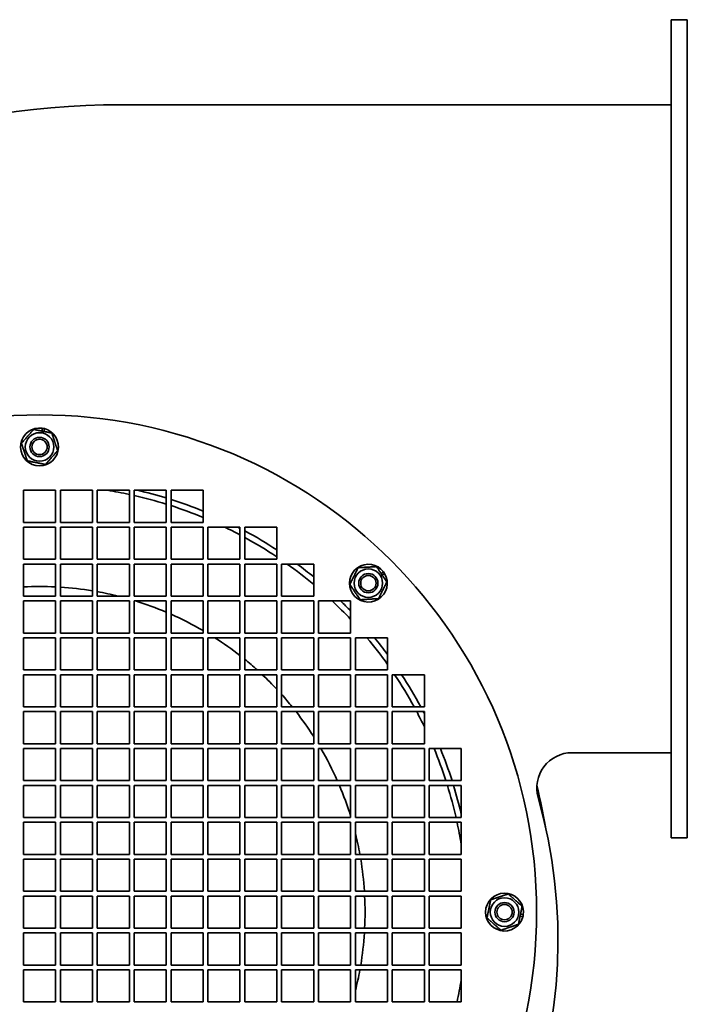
# Model space of a CAD drawing. Header units: millimetres. Extents: x 421 to 839, y 135 to 756.
# Tile 3 of 3: x 631 to 839, y 449 to 756. Entities that reach past the tile are written whole.
import ezdxf

# ---------------------------------------------------------------- set-up
doc = ezdxf.new("R2010")
doc.units = ezdxf.units.MM
doc.header["$LTSCALE"] = 3
doc.layers.add('Krawędzie widoczne(ISO)', color=7, linetype='Continuous', lineweight=35, true_color=0x262659)

msp = doc.modelspace()

# ---------------------------------------------------------------- linework, layer by layer
at = {"layer": 'Krawędzie widoczne(ISO)'}
for p, q in [((833.74, 750.1), (833.74, 756.1)), ((838.74, 756.1), (833.74, 756.1)), ((838.74, 756.1), (838.74, 750.1)), ((833.74, 750.1), (833.74, 507.1)), ((838.74, 750.1), (838.74, 507.1)), ((662.19, 729.6), (833.74, 729.6)), ((637.43, 627.87), (637.61, 628.74)), ((638.23, 628.61), (638.06, 627.74)), ((631.74, 609.4), (641.74, 609.4)), ((631.74, 599.4), (631.74, 609.4)), ((641.74, 609.4), (641.74, 599.4)), ((643.24, 609.4), (653.24, 609.4)), ((643.24, 599.4), (643.24, 609.4)), ((653.24, 609.4), (653.24, 599.4)), ((654.74, 609.4), (664.74, 609.4)), ((654.74, 599.4), (654.74, 609.4)), ((664.74, 609.4), (664.74, 599.4)), ((666.24, 609.4), (676.24, 609.4)), ((666.24, 599.4), (666.24, 609.4)), ((676.24, 609.4), (676.24, 599.4)), ((677.74, 609.4), (687.74, 609.4)), ((677.74, 599.4), (677.74, 609.4)), ((687.74, 609.4), (687.74, 599.4)), ((641.74, 599.4), (631.74, 599.4)), ((653.24, 599.4), (643.24, 599.4)), ((664.74, 599.4), (654.74, 599.4)), ((676.24, 599.4), (666.24, 599.4)), ((687.74, 599.4), (677.74, 599.4)), ((631.74, 597.9), (641.74, 597.9)), ((631.74, 587.9), (631.74, 597.9)), ((641.74, 597.9), (641.74, 587.9)), ((643.24, 597.9), (653.24, 597.9)), ((643.24, 587.9), (643.24, 597.9)), ((653.24, 597.9), (653.24, 587.9)), ((654.74, 597.9), (664.74, 597.9)), ((654.74, 587.9), (654.74, 597.9)), ((664.74, 597.9), (664.74, 587.9)), ((666.24, 597.9), (676.24, 597.9)), ((666.24, 587.9), (666.24, 597.9)), ((676.24, 597.9), (676.24, 587.9)), ((677.74, 597.9), (687.74, 597.9)), ((677.74, 587.9), (677.74, 597.9)), ((687.74, 597.9), (687.74, 587.9)), ((689.24, 597.9), (699.24, 597.9)), ((689.24, 587.9), (689.24, 597.9)), ((699.24, 597.9), (699.24, 587.9)), ((700.74, 597.9), (710.74, 597.9)), ((700.74, 587.9), (700.74, 597.9)), ((710.74, 597.9), (710.74, 587.9)), ((641.74, 587.9), (631.74, 587.9)), ((631.74, 586.4), (641.74, 586.4)), ((631.74, 576.4), (631.74, 586.4)), ((641.74, 586.4), (641.74, 576.4)), ((653.24, 587.9), (643.24, 587.9)), ((643.24, 586.4), (653.24, 586.4)), ((643.24, 576.4), (643.24, 586.4)), ((653.24, 586.4), (653.24, 576.4)), ((664.74, 587.9), (654.74, 587.9)), ((654.74, 586.4), (664.74, 586.4)), ((654.74, 576.4), (654.74, 586.4)), ((664.74, 586.4), (664.74, 576.4)), ((676.24, 587.9), (666.24, 587.9)), ((666.24, 586.4), (676.24, 586.4)), ((666.24, 576.4), (666.24, 586.4)), ((676.24, 586.4), (676.24, 576.4)), ((687.74, 587.9), (677.74, 587.9)), ((677.74, 586.4), (687.74, 586.4)), ((677.74, 576.4), (677.74, 586.4)), ((687.74, 586.4), (687.74, 576.4)), ((699.24, 587.9), (689.24, 587.9)), ((689.24, 586.4), (699.24, 586.4)), ((689.24, 576.4), (689.24, 586.4)), ((699.24, 586.4), (699.24, 576.4)), ((710.74, 587.9), (700.74, 587.9)), ((700.74, 586.4), (710.74, 586.4)), ((700.74, 576.4), (700.74, 586.4)), ((710.74, 586.4), (710.74, 576.4)), ((712.24, 586.4), (722.24, 586.4)), ((712.24, 576.4), (712.24, 586.4)), ((722.24, 586.4), (722.24, 576.4)), ((743.27, 583.46), (744.01, 583.95)), ((744.36, 583.42), (743.62, 582.93)), ((641.74, 576.4), (631.74, 576.4)), ((631.74, 574.9), (641.74, 574.9)), ((631.74, 564.9), (631.74, 574.9)), ((641.74, 574.9), (641.74, 564.9)), ((653.24, 576.4), (643.24, 576.4)), ((643.24, 574.9), (653.24, 574.9)), ((643.24, 564.9), (643.24, 574.9)), ((653.24, 574.9), (653.24, 564.9)), ((664.74, 576.4), (654.74, 576.4)), ((654.74, 574.9), (664.74, 574.9)), ((654.74, 564.9), (654.74, 574.9)), ((664.74, 574.9), (664.74, 564.9)), ((676.24, 576.4), (666.24, 576.4)), ((666.24, 574.9), (676.24, 574.9)), ((666.24, 564.9), (666.24, 574.9)), ((676.24, 574.9), (676.24, 564.9)), ((687.74, 576.4), (677.74, 576.4)), ((677.74, 574.9), (687.74, 574.9)), ((677.74, 564.9), (677.74, 574.9)), ((687.74, 574.9), (687.74, 564.9)), ((699.24, 576.4), (689.24, 576.4)), ((689.24, 574.9), (699.24, 574.9)), ((689.24, 564.9), (689.24, 574.9)), ((699.24, 574.9), (699.24, 564.9)), ((710.74, 576.4), (700.74, 576.4)), ((700.74, 574.9), (710.74, 574.9)), ((700.74, 564.9), (700.74, 574.9)), ((710.74, 574.9), (710.74, 564.9)), ((722.24, 576.4), (712.24, 576.4)), ((712.24, 574.9), (722.24, 574.9)), ((712.24, 564.9), (712.24, 574.9)), ((722.24, 574.9), (722.24, 564.9)), ((723.74, 574.9), (733.74, 574.9)), ((723.74, 564.9), (723.74, 574.9)), ((733.74, 574.9), (733.74, 564.9)), ((641.74, 564.9), (631.74, 564.9)), ((653.24, 564.9), (643.24, 564.9)), ((664.74, 564.9), (654.74, 564.9)), ((676.24, 564.9), (666.24, 564.9)), ((687.74, 564.9), (677.74, 564.9)), ((699.24, 564.9), (689.24, 564.9)), ((710.74, 564.9), (700.74, 564.9)), ((722.24, 564.9), (712.24, 564.9)), ((733.74, 564.9), (723.74, 564.9)), ((631.74, 563.4), (641.74, 563.4)), ((631.74, 553.4), (631.74, 563.4)), ((641.74, 563.4), (641.74, 553.4)), ((643.24, 563.4), (653.24, 563.4)), ((643.24, 553.4), (643.24, 563.4)), ((653.24, 563.4), (653.24, 553.4)), ((654.74, 563.4), (664.74, 563.4)), ((654.74, 553.4), (654.74, 563.4)), ((664.74, 563.4), (664.74, 553.4)), ((666.24, 563.4), (676.24, 563.4)), ((666.24, 553.4), (666.24, 563.4)), ((676.24, 563.4), (676.24, 553.4)), ((677.74, 563.4), (687.74, 563.4)), ((677.74, 553.4), (677.74, 563.4)), ((687.74, 563.4), (687.74, 553.4)), ((689.24, 563.4), (699.24, 563.4)), ((689.24, 553.4), (689.24, 563.4)), ((699.24, 563.4), (699.24, 553.4)), ((700.74, 563.4), (710.74, 563.4)), ((700.74, 553.4), (700.74, 563.4)), ((710.74, 563.4), (710.74, 553.4)), ((712.24, 563.4), (722.24, 563.4)), ((712.24, 553.4), (712.24, 563.4)), ((722.24, 563.4), (722.24, 553.4)), ((723.74, 563.4), (733.74, 563.4)), ((723.74, 553.4), (723.74, 563.4)), ((733.74, 563.4), (733.74, 553.4)), ((735.24, 563.4), (745.24, 563.4)), ((735.24, 553.4), (735.24, 563.4)), ((745.24, 563.4), (745.24, 553.4)), ((641.74, 553.4), (631.74, 553.4)), ((653.24, 553.4), (643.24, 553.4)), ((664.74, 553.4), (654.74, 553.4)), ((676.24, 553.4), (666.24, 553.4)), ((687.74, 553.4), (677.74, 553.4)), ((699.24, 553.4), (689.24, 553.4)), ((710.74, 553.4), (700.74, 553.4)), ((722.24, 553.4), (712.24, 553.4)), ((733.74, 553.4), (723.74, 553.4)), ((745.24, 553.4), (735.24, 553.4)), ((631.74, 551.9), (641.74, 551.9)), ((631.74, 541.9), (631.74, 551.9)), ((641.74, 551.9), (641.74, 541.9)), ((643.24, 551.9), (653.24, 551.9)), ((643.24, 541.9), (643.24, 551.9)), ((653.24, 551.9), (653.24, 541.9)), ((654.74, 551.9), (664.74, 551.9)), ((654.74, 541.9), (654.74, 551.9)), ((664.74, 551.9), (664.74, 541.9)), ((666.24, 551.9), (676.24, 551.9)), ((666.24, 541.9), (666.24, 551.9)), ((676.24, 551.9), (676.24, 541.9)), ((677.74, 551.9), (687.74, 551.9)), ((677.74, 541.9), (677.74, 551.9)), ((687.74, 551.9), (687.74, 541.9)), ((689.24, 551.9), (699.24, 551.9)), ((689.24, 541.9), (689.24, 551.9)), ((699.24, 551.9), (699.24, 541.9)), ((700.74, 551.9), (710.74, 551.9)), ((700.74, 541.9), (700.74, 551.9)), ((710.74, 551.9), (710.74, 541.9)), ((712.24, 551.9), (722.24, 551.9)), ((712.24, 541.9), (712.24, 551.9)), ((722.24, 551.9), (722.24, 541.9)), ((723.74, 551.9), (733.74, 551.9)), ((723.74, 541.9), (723.74, 551.9)), ((733.74, 551.9), (733.74, 541.9)), ((735.24, 551.9), (745.24, 551.9)), ((735.24, 541.9), (735.24, 551.9)), ((745.24, 551.9), (745.24, 541.9)), ((746.74, 551.9), (756.74, 551.9)), ((746.74, 541.9), (746.74, 551.9)), ((756.74, 551.9), (756.74, 541.9)), ((641.74, 541.9), (631.74, 541.9)), ((631.74, 540.4), (641.74, 540.4)), ((631.74, 530.4), (631.74, 540.4)), ((641.74, 540.4), (641.74, 530.4)), ((653.24, 541.9), (643.24, 541.9)), ((643.24, 540.4), (653.24, 540.4)), ((643.24, 530.4), (643.24, 540.4)), ((653.24, 540.4), (653.24, 530.4)), ((664.74, 541.9), (654.74, 541.9)), ((654.74, 540.4), (664.74, 540.4)), ((654.74, 530.4), (654.74, 540.4)), ((664.74, 540.4), (664.74, 530.4)), ((676.24, 541.9), (666.24, 541.9)), ((666.24, 540.4), (676.24, 540.4)), ((666.24, 530.4), (666.24, 540.4)), ((676.24, 540.4), (676.24, 530.4)), ((687.74, 541.9), (677.74, 541.9)), ((677.74, 540.4), (687.74, 540.4)), ((677.74, 530.4), (677.74, 540.4)), ((687.74, 540.4), (687.74, 530.4)), ((699.24, 541.9), (689.24, 541.9)), ((689.24, 540.4), (699.24, 540.4)), ((689.24, 530.4), (689.24, 540.4)), ((699.24, 540.4), (699.24, 530.4)), ((710.74, 541.9), (700.74, 541.9)), ((700.74, 540.4), (710.74, 540.4)), ((700.74, 530.4), (700.74, 540.4)), ((710.74, 540.4), (710.74, 530.4)), ((722.24, 541.9), (712.24, 541.9)), ((712.24, 540.4), (722.24, 540.4)), ((712.24, 530.4), (712.24, 540.4)), ((722.24, 540.4), (722.24, 530.4)), ((733.74, 541.9), (723.74, 541.9)), ((723.74, 540.4), (733.74, 540.4)), ((723.74, 530.4), (723.74, 540.4)), ((733.74, 540.4), (733.74, 530.4)), ((745.24, 541.9), (735.24, 541.9)), ((735.24, 540.4), (745.24, 540.4)), ((735.24, 530.4), (735.24, 540.4)), ((745.24, 540.4), (745.24, 530.4)), ((756.74, 541.9), (746.74, 541.9)), ((746.74, 540.4), (756.74, 540.4)), ((746.74, 530.4), (746.74, 540.4)), ((756.74, 540.4), (756.74, 530.4)), ((641.74, 530.4), (631.74, 530.4)), ((631.74, 528.9), (641.74, 528.9)), ((631.74, 518.9), (631.74, 528.9)), ((641.74, 528.9), (641.74, 518.9)), ((653.24, 530.4), (643.24, 530.4)), ((643.24, 528.9), (653.24, 528.9)), ((643.24, 518.9), (643.24, 528.9)), ((653.24, 528.9), (653.24, 518.9)), ((664.74, 530.4), (654.74, 530.4)), ((654.74, 528.9), (664.74, 528.9)), ((654.74, 518.9), (654.74, 528.9)), ((664.74, 528.9), (664.74, 518.9)), ((676.24, 530.4), (666.24, 530.4)), ((666.24, 528.9), (676.24, 528.9)), ((666.24, 518.9), (666.24, 528.9)), ((676.24, 528.9), (676.24, 518.9)), ((687.74, 530.4), (677.74, 530.4)), ((677.74, 528.9), (687.74, 528.9)), ((677.74, 518.9), (677.74, 528.9)), ((687.74, 528.9), (687.74, 518.9)), ((699.24, 530.4), (689.24, 530.4)), ((689.24, 528.9), (699.24, 528.9)), ((689.24, 518.9), (689.24, 528.9)), ((699.24, 528.9), (699.24, 518.9)), ((710.74, 530.4), (700.74, 530.4)), ((700.74, 528.9), (710.74, 528.9)), ((700.74, 518.9), (700.74, 528.9)), ((710.74, 528.9), (710.74, 518.9)), ((722.24, 530.4), (712.24, 530.4)), ((712.24, 528.9), (722.24, 528.9)), ((712.24, 518.9), (712.24, 528.9)), ((722.24, 528.9), (722.24, 518.9)), ((733.74, 530.4), (723.74, 530.4)), ((723.74, 528.9), (733.74, 528.9)), ((723.74, 518.9), (723.74, 528.9)), ((733.74, 528.9), (733.74, 518.9)), ((745.24, 530.4), (735.24, 530.4)), ((735.24, 528.9), (745.24, 528.9)), ((735.24, 518.9), (735.24, 528.9)), ((745.24, 528.9), (745.24, 518.9)), ((756.74, 530.4), (746.74, 530.4)), ((746.74, 528.9), (756.74, 528.9)), ((746.74, 518.9), (746.74, 528.9)), ((756.74, 528.9), (756.74, 518.9)), ((758.24, 528.9), (768.24, 528.9)), ((758.24, 518.9), (758.24, 528.9)), ((768.24, 528.9), (768.24, 518.9)), ((833.74, 527.6), (802.8, 527.6)), ((641.74, 518.9), (631.74, 518.9)), ((653.24, 518.9), (643.24, 518.9)), ((664.74, 518.9), (654.74, 518.9)), ((676.24, 518.9), (666.24, 518.9)), ((687.74, 518.9), (677.74, 518.9)), ((699.24, 518.9), (689.24, 518.9)), ((710.74, 518.9), (700.74, 518.9)), ((722.24, 518.9), (712.24, 518.9)), ((733.74, 518.9), (723.74, 518.9)), ((745.24, 518.9), (735.24, 518.9)), ((756.74, 518.9), (746.74, 518.9)), ((768.24, 518.9), (758.24, 518.9)), ((631.74, 517.4), (641.74, 517.4)), ((631.74, 507.4), (631.74, 517.4)), ((641.74, 517.4), (641.74, 507.4)), ((643.24, 517.4), (653.24, 517.4)), ((643.24, 507.4), (643.24, 517.4)), ((653.24, 517.4), (653.24, 507.4)), ((654.74, 517.4), (664.74, 517.4)), ((654.74, 507.4), (654.74, 517.4)), ((664.74, 517.4), (664.74, 507.4)), ((666.24, 517.4), (676.24, 517.4)), ((666.24, 507.4), (666.24, 517.4)), ((676.24, 517.4), (676.24, 507.4)), ((677.74, 517.4), (687.74, 517.4)), ((677.74, 507.4), (677.74, 517.4)), ((687.74, 517.4), (687.74, 507.4)), ((689.24, 517.4), (699.24, 517.4)), ((689.24, 507.4), (689.24, 517.4)), ((699.24, 517.4), (699.24, 507.4)), ((700.74, 517.4), (710.74, 517.4)), ((700.74, 507.4), (700.74, 517.4)), ((710.74, 517.4), (710.74, 507.4)), ((712.24, 517.4), (722.24, 517.4)), ((712.24, 507.4), (712.24, 517.4)), ((722.24, 517.4), (722.24, 507.4)), ((723.74, 517.4), (733.74, 517.4)), ((723.74, 507.4), (723.74, 517.4)), ((733.74, 517.4), (733.74, 507.4)), ((735.24, 517.4), (745.24, 517.4)), ((735.24, 507.4), (735.24, 517.4)), ((745.24, 517.4), (745.24, 507.4)), ((746.74, 517.4), (756.74, 517.4)), ((746.74, 507.4), (746.74, 517.4)), ((756.74, 517.4), (756.74, 507.4)), ((758.24, 517.4), (768.24, 517.4)), ((758.24, 507.4), (758.24, 517.4)), ((768.24, 517.4), (768.24, 507.4)), ((641.74, 507.4), (631.74, 507.4)), ((653.24, 507.4), (643.24, 507.4)), ((664.74, 507.4), (654.74, 507.4)), ((676.24, 507.4), (666.24, 507.4)), ((687.74, 507.4), (677.74, 507.4)), ((699.24, 507.4), (689.24, 507.4)), ((710.74, 507.4), (700.74, 507.4)), ((722.24, 507.4), (712.24, 507.4)), ((733.74, 507.4), (723.74, 507.4)), ((745.24, 507.4), (735.24, 507.4)), ((756.74, 507.4), (746.74, 507.4)), ((768.24, 507.4), (758.24, 507.4)), ((833.74, 501.1), (833.74, 507.1)), ((838.74, 507.1), (838.74, 501.1)), ((631.74, 505.9), (641.74, 505.9)), ((631.74, 495.9), (631.74, 505.9)), ((641.74, 505.9), (641.74, 495.9)), ((643.24, 505.9), (653.24, 505.9)), ((643.24, 495.9), (643.24, 505.9)), ((653.24, 505.9), (653.24, 495.9)), ((654.74, 505.9), (664.74, 505.9)), ((654.74, 495.9), (654.74, 505.9)), ((664.74, 505.9), (664.74, 495.9)), ((666.24, 505.9), (676.24, 505.9)), ((666.24, 495.9), (666.24, 505.9)), ((676.24, 505.9), (676.24, 495.9)), ((677.74, 505.9), (687.74, 505.9)), ((677.74, 495.9), (677.74, 505.9)), ((687.74, 505.9), (687.74, 495.9)), ((689.24, 505.9), (699.24, 505.9)), ((689.24, 495.9), (689.24, 505.9)), ((699.24, 505.9), (699.24, 495.9)), ((700.74, 505.9), (710.74, 505.9)), ((700.74, 495.9), (700.74, 505.9)), ((710.74, 505.9), (710.74, 495.9)), ((712.24, 505.9), (722.24, 505.9)), ((712.24, 495.9), (712.24, 505.9)), ((722.24, 505.9), (722.24, 495.9)), ((723.74, 505.9), (733.74, 505.9)), ((723.74, 495.9), (723.74, 505.9)), ((733.74, 505.9), (733.74, 495.9)), ((735.24, 505.9), (745.24, 505.9)), ((735.24, 495.9), (735.24, 505.9)), ((745.24, 505.9), (745.24, 495.9)), ((746.74, 505.9), (756.74, 505.9)), ((746.74, 495.9), (746.74, 505.9)), ((756.74, 505.9), (756.74, 495.9)), ((758.24, 505.9), (768.24, 505.9)), ((758.24, 495.9), (758.24, 505.9)), ((768.24, 505.9), (768.24, 495.9)), ((833.74, 501.1), (838.74, 501.1)), ((641.74, 495.9), (631.74, 495.9)), ((631.74, 494.4), (641.74, 494.4)), ((631.74, 484.4), (631.74, 494.4)), ((641.74, 494.4), (641.74, 484.4)), ((653.24, 495.9), (643.24, 495.9)), ((643.24, 494.4), (653.24, 494.4)), ((643.24, 484.4), (643.24, 494.4)), ((653.24, 494.4), (653.24, 484.4)), ((664.74, 495.9), (654.74, 495.9)), ((654.74, 494.4), (664.74, 494.4)), ((654.74, 484.4), (654.74, 494.4)), ((664.74, 494.4), (664.74, 484.4)), ((676.24, 495.9), (666.24, 495.9)), ((666.24, 494.4), (676.24, 494.4)), ((666.24, 484.4), (666.24, 494.4)), ((676.24, 494.4), (676.24, 484.4)), ((687.74, 495.9), (677.74, 495.9)), ((677.74, 494.4), (687.74, 494.4)), ((677.74, 484.4), (677.74, 494.4)), ((687.74, 494.4), (687.74, 484.4)), ((699.24, 495.9), (689.24, 495.9)), ((689.24, 494.4), (699.24, 494.4)), ((689.24, 484.4), (689.24, 494.4)), ((699.24, 494.4), (699.24, 484.4)), ((710.74, 495.9), (700.74, 495.9)), ((700.74, 494.4), (710.74, 494.4)), ((700.74, 484.4), (700.74, 494.4)), ((710.74, 494.4), (710.74, 484.4)), ((722.24, 495.9), (712.24, 495.9)), ((712.24, 494.4), (722.24, 494.4)), ((712.24, 484.4), (712.24, 494.4)), ((722.24, 494.4), (722.24, 484.4)), ((733.74, 495.9), (723.74, 495.9)), ((723.74, 494.4), (733.74, 494.4)), ((723.74, 484.4), (723.74, 494.4)), ((733.74, 494.4), (733.74, 484.4)), ((745.24, 495.9), (735.24, 495.9)), ((735.24, 494.4), (745.24, 494.4)), ((735.24, 484.4), (735.24, 494.4)), ((745.24, 494.4), (745.24, 484.4)), ((756.74, 495.9), (746.74, 495.9)), ((746.74, 494.4), (756.74, 494.4)), ((746.74, 484.4), (746.74, 494.4)), ((756.74, 494.4), (756.74, 484.4)), ((768.24, 495.9), (758.24, 495.9)), ((758.24, 494.4), (768.24, 494.4)), ((758.24, 484.4), (758.24, 494.4)), ((768.24, 494.4), (768.24, 484.4)), ((641.74, 484.4), (631.74, 484.4)), ((631.74, 482.9), (641.74, 482.9)), ((631.74, 472.9), (631.74, 482.9)), ((641.74, 482.9), (641.74, 472.9)), ((653.24, 484.4), (643.24, 484.4)), ((643.24, 482.9), (653.24, 482.9)), ((643.24, 472.9), (643.24, 482.9)), ((653.24, 482.9), (653.24, 472.9)), ((664.74, 484.4), (654.74, 484.4)), ((654.74, 482.9), (664.74, 482.9)), ((654.74, 472.9), (654.74, 482.9)), ((664.74, 482.9), (664.74, 472.9)), ((676.24, 484.4), (666.24, 484.4)), ((666.24, 482.9), (676.24, 482.9)), ((666.24, 472.9), (666.24, 482.9)), ((676.24, 482.9), (676.24, 472.9)), ((687.74, 484.4), (677.74, 484.4)), ((677.74, 482.9), (687.74, 482.9)), ((677.74, 472.9), (677.74, 482.9)), ((687.74, 482.9), (687.74, 472.9)), ((699.24, 484.4), (689.24, 484.4)), ((689.24, 482.9), (699.24, 482.9)), ((689.24, 472.9), (689.24, 482.9)), ((699.24, 482.9), (699.24, 472.9)), ((710.74, 484.4), (700.74, 484.4)), ((700.74, 482.9), (710.74, 482.9)), ((700.74, 472.9), (700.74, 482.9)), ((710.74, 482.9), (710.74, 472.9)), ((722.24, 484.4), (712.24, 484.4)), ((712.24, 482.9), (722.24, 482.9)), ((712.24, 472.9), (712.24, 482.9)), ((722.24, 482.9), (722.24, 472.9)), ((733.74, 484.4), (723.74, 484.4)), ((723.74, 482.9), (733.74, 482.9)), ((723.74, 472.9), (723.74, 482.9)), ((733.74, 482.9), (733.74, 472.9)), ((745.24, 484.4), (735.24, 484.4)), ((735.24, 482.9), (745.24, 482.9)), ((735.24, 472.9), (735.24, 482.9)), ((745.24, 482.9), (745.24, 472.9)), ((756.74, 484.4), (746.74, 484.4)), ((746.74, 482.9), (756.74, 482.9)), ((746.74, 472.9), (746.74, 482.9)), ((756.74, 482.9), (756.74, 472.9)), ((768.24, 484.4), (758.24, 484.4)), ((758.24, 482.9), (768.24, 482.9)), ((758.24, 472.9), (758.24, 482.9)), ((768.24, 482.9), (768.24, 472.9)), ((787.45, 476.41), (786.58, 476.59)), ((786.71, 477.22), (787.58, 477.04)), ((641.74, 472.9), (631.74, 472.9)), ((653.24, 472.9), (643.24, 472.9)), ((664.74, 472.9), (654.74, 472.9)), ((676.24, 472.9), (666.24, 472.9)), ((687.74, 472.9), (677.74, 472.9)), ((699.24, 472.9), (689.24, 472.9)), ((710.74, 472.9), (700.74, 472.9)), ((722.24, 472.9), (712.24, 472.9)), ((733.74, 472.9), (723.74, 472.9)), ((745.24, 472.9), (735.24, 472.9)), ((756.74, 472.9), (746.74, 472.9)), ((768.24, 472.9), (758.24, 472.9)), ((631.74, 471.4), (641.74, 471.4)), ((631.74, 461.4), (631.74, 471.4)), ((641.74, 471.4), (641.74, 461.4)), ((643.24, 471.4), (653.24, 471.4)), ((643.24, 461.4), (643.24, 471.4)), ((653.24, 471.4), (653.24, 461.4)), ((654.74, 471.4), (664.74, 471.4)), ((654.74, 461.4), (654.74, 471.4)), ((664.74, 471.4), (664.74, 461.4)), ((666.24, 471.4), (676.24, 471.4)), ((666.24, 461.4), (666.24, 471.4)), ((676.24, 471.4), (676.24, 461.4)), ((677.74, 471.4), (687.74, 471.4)), ((677.74, 461.4), (677.74, 471.4)), ((687.74, 471.4), (687.74, 461.4)), ((689.24, 471.4), (699.24, 471.4)), ((689.24, 461.4), (689.24, 471.4)), ((699.24, 471.4), (699.24, 461.4)), ((700.74, 471.4), (710.74, 471.4)), ((700.74, 461.4), (700.74, 471.4)), ((710.74, 471.4), (710.74, 461.4)), ((712.24, 471.4), (722.24, 471.4)), ((712.24, 461.4), (712.24, 471.4)), ((722.24, 471.4), (722.24, 461.4)), ((723.74, 471.4), (733.74, 471.4)), ((723.74, 461.4), (723.74, 471.4)), ((733.74, 471.4), (733.74, 461.4)), ((735.24, 471.4), (745.24, 471.4)), ((735.24, 461.4), (735.24, 471.4)), ((745.24, 471.4), (745.24, 461.4)), ((746.74, 471.4), (756.74, 471.4)), ((746.74, 461.4), (746.74, 471.4)), ((756.74, 471.4), (756.74, 461.4)), ((758.24, 471.4), (768.24, 471.4)), ((758.24, 461.4), (758.24, 471.4)), ((768.24, 471.4), (768.24, 461.4)), ((641.74, 461.4), (631.74, 461.4)), ((653.24, 461.4), (643.24, 461.4)), ((664.74, 461.4), (654.74, 461.4)), ((676.24, 461.4), (666.24, 461.4)), ((687.74, 461.4), (677.74, 461.4)), ((699.24, 461.4), (689.24, 461.4)), ((710.74, 461.4), (700.74, 461.4)), ((722.24, 461.4), (712.24, 461.4)), ((733.74, 461.4), (723.74, 461.4)), ((745.24, 461.4), (735.24, 461.4)), ((756.74, 461.4), (746.74, 461.4)), ((768.24, 461.4), (758.24, 461.4)), ((631.74, 459.9), (641.74, 459.9)), ((631.74, 449.9), (631.74, 459.9)), ((641.74, 459.9), (641.74, 449.9)), ((643.24, 459.9), (653.24, 459.9)), ((643.24, 449.9), (643.24, 459.9)), ((653.24, 459.9), (653.24, 449.9)), ((654.74, 459.9), (664.74, 459.9)), ((654.74, 449.9), (654.74, 459.9)), ((664.74, 459.9), (664.74, 449.9)), ((666.24, 459.9), (676.24, 459.9)), ((666.24, 449.9), (666.24, 459.9)), ((676.24, 459.9), (676.24, 449.9)), ((677.74, 459.9), (687.74, 459.9)), ((677.74, 449.9), (677.74, 459.9)), ((687.74, 459.9), (687.74, 449.9)), ((689.24, 459.9), (699.24, 459.9)), ((689.24, 449.9), (689.24, 459.9)), ((699.24, 459.9), (699.24, 449.9)), ((700.74, 459.9), (710.74, 459.9)), ((700.74, 449.9), (700.74, 459.9)), ((710.74, 459.9), (710.74, 449.9)), ((712.24, 459.9), (722.24, 459.9)), ((712.24, 449.9), (712.24, 459.9)), ((722.24, 459.9), (722.24, 449.9)), ((723.74, 459.9), (733.74, 459.9)), ((723.74, 449.9), (723.74, 459.9)), ((733.74, 459.9), (733.74, 449.9)), ((735.24, 459.9), (745.24, 459.9)), ((735.24, 449.9), (735.24, 459.9)), ((745.24, 459.9), (745.24, 449.9)), ((746.74, 459.9), (756.74, 459.9)), ((746.74, 449.9), (746.74, 459.9)), ((756.74, 459.9), (756.74, 449.9)), ((758.24, 459.9), (768.24, 459.9)), ((758.24, 449.9), (758.24, 459.9)), ((768.24, 459.9), (768.24, 449.9)), ((641.74, 449.9), (631.74, 449.9)), ((653.24, 449.9), (643.24, 449.9)), ((664.74, 449.9), (654.74, 449.9)), ((676.24, 449.9), (666.24, 449.9)), ((687.74, 449.9), (677.74, 449.9)), ((699.24, 449.9), (689.24, 449.9)), ((710.74, 449.9), (700.74, 449.9)), ((722.24, 449.9), (712.24, 449.9)), ((733.74, 449.9), (723.74, 449.9)), ((745.24, 449.9), (735.24, 449.9)), ((756.74, 449.9), (746.74, 449.9)), ((768.24, 449.9), (758.24, 449.9))]:
    msp.add_line(p, q, dxfattribs=at)
for centre, radius in [((636.74, 477.9), 155), ((636.74, 622.9), 4.45), ((636.74, 622.9), 3), ((636.74, 622.9), 2.39), ((739.27, 580.44), 4.45), ((739.27, 580.44), 3), ((739.27, 580.44), 2.39), ((781.74, 477.9), 4.45), ((781.74, 477.9), 3), ((781.74, 477.9), 2.39)]:
    msp.add_circle(centre, radius, dxfattribs=at)
for centre, radius, start, end in [((662.19, 479.11), 250.49, 90, 129.8995), ((636.74, 622.9), 5.9, 81.5866, 75.3684), ((636.74, 622.9), 5.9, 75.3684, 81.5866), ((636.74, 477.9), 133.18, 77.8637, 80.8831), ((636.74, 477.9), 133.18, 72.7474, 77.2028), ((636.74, 477.9), 135, 72.9868, 76.9248), ((636.74, 477.9), 135, 67.8039, 72.3198), ((636.74, 477.9), 133.18, 67.4845, 72.0704), ((636.74, 477.9), 133.18, 62.0124, 64.2924), ((636.74, 477.9), 135, 62.4215, 62.734), ((636.74, 477.9), 135, 56.7599, 61.7009), ((636.74, 477.9), 133.18, 56.246, 61.2791), ((636.74, 477.9), 133.18, 50.0607, 54.5549), ((636.74, 477.9), 135, 50.7035, 53.4852), ((739.27, 580.44), 5.9, 36.5866, 30.3684), ((739.27, 580.44), 5.9, 30.3684, 36.5866), ((636.74, 477.9), 101.5, 87.1764, 92.8236), ((636.74, 477.9), 101.5, 80.6444, 86.3283), ((636.74, 477.9), 101.5, 76.035, 79.7851), ((636.74, 477.9), 101.5, 67.0976, 72.8751), ((636.74, 477.9), 133.18, 43.2539, 46.7461), ((636.74, 477.9), 135, 44.0677, 45.9323), ((636.74, 477.9), 101.5, 59.8369, 66.1752), ((636.74, 477.9), 101.5, 51.9926, 57.3907), ((636.74, 477.9), 133.18, 35.4451, 39.9393), ((636.74, 477.9), 135, 36.5148, 39.2965), ((636.74, 477.9), 101.5, 48.0598, 50.9099), ((636.74, 477.9), 101.5, 43.192, 46.808), ((636.74, 477.9), 133.18, 28.7209, 33.754), ((636.74, 477.9), 135, 28.2991, 33.2401), ((636.74, 477.9), 101.5, 39.0901, 41.9402), ((636.74, 477.9), 101.5, 32.6093, 38.0074), ((636.74, 477.9), 133.18, 25.7076, 27.9876), ((636.74, 477.9), 135, 27.266, 27.5785), ((636.74, 477.9), 101.5, 23.8248, 30.1631), ((636.74, 477.9), 133.18, 17.9296, 22.5155), ((636.74, 477.9), 135, 17.6802, 22.1961), ((802.8, 516.6), 11, 90, 195.8749), ((636.74, 477.9), 101.5, 17.1249, 22.9024), ((636.74, 477.9), 133.18, 12.7972, 17.2526), ((636.74, 477.9), 135, 13.0752, 17.0132), ((636.74, 477.9), 160, 9.5804, 14.2507), ((636.41, 469.28), 161.99, 302.4807, 15.8749), ((636.74, 477.9), 133.18, 9.1169, 12.1363), ((636.74, 477.9), 101.5, 10.2149, 13.965), ((636.74, 477.9), 101.5, 3.6717, 9.3556), ((636.74, 477.9), 101.5, 357.1764, 2.8236), ((781.74, 477.9), 5.9, 351.5866, 345.3684), ((781.74, 477.9), 5.9, 345.3684, 351.5866), ((636.74, 477.9), 101.5, 350.6444, 356.3283), ((636.74, 477.9), 101.5, 346.035, 349.7851), ((636.74, 477.9), 133.18, 347.8637, 350.8831)]:
    msp.add_arc(centre, radius, start, end, dxfattribs=at)
for points in [[(631.09, 624.06), (633, 626.22), (634.91, 628.38)], [(634.91, 628.38), (637.74, 627.8), (640.57, 627.23)], [(640.57, 627.23), (641.49, 624.49), (642.4, 621.75)], [(632.92, 618.58), (632, 621.32), (631.09, 624.06)], [(642.4, 621.75), (640.49, 619.59), (638.57, 617.43)], [(638.57, 617.43), (635.74, 618.01), (632.92, 618.58)], [(733.51, 580.08), (734.8, 582.67), (736.09, 585.25)], [(736.09, 585.25), (738.97, 585.43), (741.85, 585.6)], [(741.85, 585.6), (743.44, 583.19), (745.04, 580.79)], [(745.04, 580.79), (743.75, 578.2), (742.46, 575.62)], [(736.7, 575.27), (735.1, 577.68), (733.51, 580.08)], [(742.46, 575.62), (739.58, 575.44), (736.7, 575.27)], [(777.42, 481.73), (780.16, 482.65), (782.9, 483.56)], [(782.9, 483.56), (785.06, 481.65), (787.22, 479.73)], [(776.27, 476.07), (776.84, 478.9), (777.42, 481.73)], [(787.22, 479.73), (786.64, 476.91), (786.07, 474.08)], [(780.59, 472.25), (778.43, 474.16), (776.27, 476.07)], [(786.07, 474.08), (783.33, 473.16), (780.59, 472.25)]]:
    msp.add_rational_spline(points, [1, 1.15470053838, 1], degree=2, dxfattribs=at)

doc.saveas('drawing.dxf')
